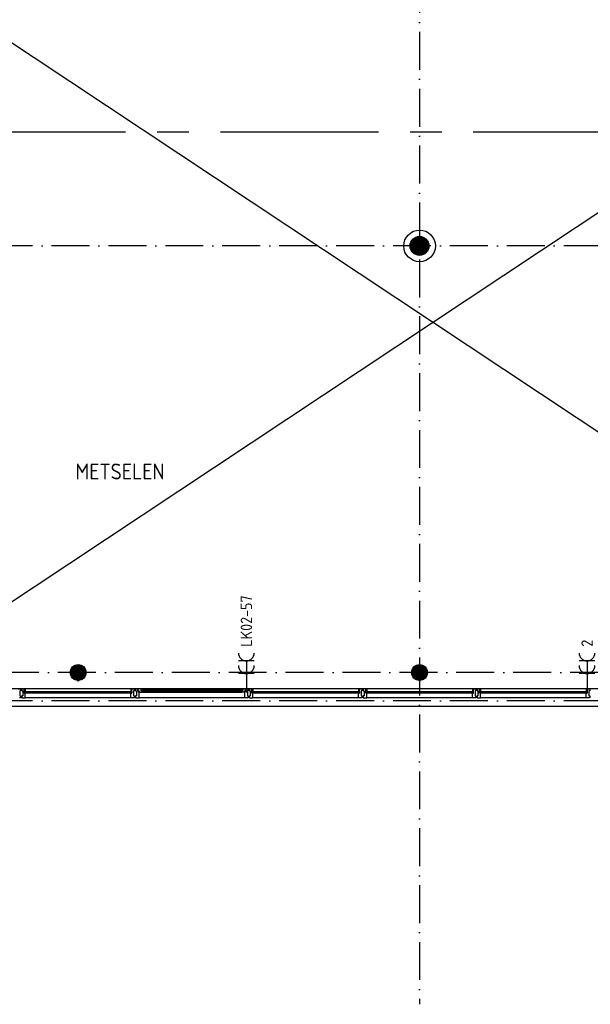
# Model space of a CAD drawing. Header units: millimetres. Extents: x 90707 to 259985, y -1262 to 84291.
# Tile 8 of 75: x 108422 to 117447, y 36807 to 52387. Entities that reach past the tile are written whole.
import ezdxf
from ezdxf.enums import TextEntityAlignment as Align

# ---------------------------------------------------------------- set-up
doc = ezdxf.new("R2010")
doc.units = ezdxf.units.MM
doc.header["$LTSCALE"] = 100
for name, pattern in [('CENTER2', [11.25, 7.5, -1.25, 1.25, -1.25]), ('CENTERX2', [40, 25, -5, 5, -5]), ('DASHDOT', [9, 6, -1.5, 0, -1.5])]:
    doc.linetypes.add(name, pattern=pattern)
doc.layers.get('0').update_dxf_attribs({"linetype": 'CONTINUOUS'})
for name, color, linetype in [('AL$1----_ALGEMEEN', 7, 'CONTINUOUS'), ('AL$7----_STRAMIEN', 1, 'DASHDOT'), ('AL$8----_HULPKOLOM', 2, 'CONTINUOUS'), ('AL21----_BUITENWAND', 4, 'CONTINUOUS'), ('AL28----_KONSTRUKTIE', 3, 'CONTINUOUS'), ('AL31----_BUITENKOZ', 7, 'CONTINUOUS'), ('ALXAA---_GEWBETON', 12, 'CONTINUOUS'), ('ALXOU---_GLAS', 7, 'CONTINUOUS'), ('EB63103-_ATTRIB', 2, 'CONTINUOUS'), ('EL63103-_LICHT-WCD230V', 3, 'CONTINUOUS'), ('EL6441--_DATACOM', 3, 'CONTINUOUS'), ('STRAMIEN', 1, 'CENTER2'), ('VOLGNUMMER', 7, 'CONTINUOUS')]:
    doc.layers.add(name, color=color, linetype=linetype)
doc.styles.add('1_8', font='ISO', dxfattribs={"height": 1.8})
doc.styles.get("Standard").update_dxf_attribs({"font": 'iso.shx'})

# ---------------------------------------------------------------- blocks, each defined once
blk = doc.blocks.new('ES3W2A')
for p, q in [((1.25, 2), (-1.25, 2)), ((0, 2), (0, -3)), ((1.25, 0), (-1.25, 0))]:
    blk.add_line(p, q)
for centre in [(0, 3.25), (0, 1.25)]:
    blk.add_arc(centre, 1.25, 180, 0)
at = {"style": '1_8'}
for tag, flags, p in [('VERMOGEN', 9, (-2.5, 5)), ('GROEP', 8, (0, 5)), ('SCHAK', 8, (2.5, 5)), ('GELIJK', 9, (5, 5)), ('KAST', 9, (7, 5)), ('TAL', 8, (2.5, 5))]:
    blk.add_attdef(tag, text='', height=1.8, rotation=90, dxfattribs=dict(at, flags=flags)).set_placement(p, align=Align.MIDDLE_CENTER)
at = {"style": '1_8', "width": 0.7, "flags": 8}
blk.add_attdef('DOEL', text='', height=1.8, rotation=90, dxfattribs=at).set_placement((-2.5, 5), align=Align.MIDDLE_LEFT)
at = {"style": '1_8', "flags": 9}
blk.add_attdef('M_CODE', text='', height=1.8, dxfattribs=at).set_placement((0, 0), align=Align.MIDDLE_CENTER)
blk = doc.blocks.new('A$Cca306792')
at = {"layer": 'AL$1----_ALGEMEEN', "color": 8}
for p, q in [((15105, 43063), (32566, 54657)), ((32566, 43059), (15105, 54657)), ((32566, 43059), (15105, 43063))]:
    blk.add_line(p, q, dxfattribs=at)
at = {"layer": 'AL$7----_STRAMIEN', "color": 1}
for points in [[(23628, 78659), (23628, 38070)], [(146222, 50070), (3931, 50070)], [(135522, 43320), (3452, 43320)], [(146222, 42870), (2867, 42870)]]:
    blk.add_lwpolyline(points, dxfattribs=at)
at = {"layer": 'AL$8----_HULPKOLOM', "color": 8}
blk.add_circle((23628, 50070), 250, dxfattribs=at)
blk.add_circle((23628, 50070), 250, dxfattribs=at)
at = {"layer": 'AL21----_BUITENWAND', "color": 8}
blk.add_line((35328, 42780), (6888, 42780), dxfattribs=at)
at = {"layer": 'AL28----_KONSTRUKTIE', "color": 8}
for centre, radius in [((23628, 50070), 150), ((23628, 50070), 150), ((18228, 43320), 125), ((18228, 43320), 125), ((23628, 43320), 125), ((23628, 43320), 125)]:
    blk.add_circle(centre, radius, dxfattribs=at)
at = {"layer": 'AL31----_BUITENKOZ', "color": 8, "linetype": 'Continuous'}
for p, q in [((17280, 43060), (17319, 43060)), ((17319, 43030), (17305, 43030)), ((17305, 43030), (17305, 42950)), ((17319, 43060), (17319, 43054)), ((17319, 43054), (17319, 43040)), ((17319, 43040), (17319, 43040)), ((17319, 43040), (17319, 43030)), ((17376, 43060), (17337, 43060)), ((17337, 43060), (17337, 43054)), ((17337, 43054), (17337, 43040)), ((17337, 43040), (17337, 43040)), ((17337, 43040), (17337, 43030)), ((17337, 43030), (17351, 43030)), ((17351, 43030), (17351, 42950)), ((17376, 42993), (17376, 43060)), ((17376, 43023), (17376, 43055)), ((17376, 43055), (17381, 43055)), ((17393, 43023), (17376, 43023)), ((17381, 43055), (17381, 43060)), ((17381, 43060), (17393, 43060)), ((17393, 43060), (17393, 43023)), ((19075, 43060), (19063, 43060)), ((19063, 43060), (19063, 43023)), ((19063, 43023), (19080, 43023)), ((19075, 43055), (19075, 43060)), ((19080, 43055), (19075, 43055)), ((19080, 43060), (19119, 43060)), ((19080, 42993), (19080, 43060)), ((19080, 43023), (19080, 43055)), ((19119, 43030), (19105, 43030)), ((19105, 43030), (19105, 42950)), ((19119, 43060), (19119, 43054)), ((19119, 43054), (19119, 43040)), ((19119, 43040), (19119, 43040)), ((19119, 43040), (19119, 43030)), ((20976, 43060), (20937, 43060)), ((20937, 43060), (20937, 43054)), ((20937, 43054), (20937, 43040)), ((20937, 43040), (20937, 43040)), ((20937, 43040), (20937, 43030)), ((20937, 43030), (20951, 43030)), ((20951, 43030), (20951, 42950)), ((20976, 42993), (20976, 43060)), ((20976, 43023), (20976, 43055)), ((20976, 43055), (20981, 43055)), ((20993, 43023), (20976, 43023)), ((20981, 43055), (20981, 43060)), ((20981, 43060), (20993, 43060)), ((20993, 43060), (20993, 43023)), ((22675, 43060), (22663, 43060)), ((22663, 43060), (22663, 43023)), ((22663, 43023), (22680, 43023)), ((22675, 43055), (22675, 43060)), ((22680, 43055), (22675, 43055)), ((22680, 43060), (22719, 43060)), ((22680, 42993), (22680, 43060)), ((22680, 43023), (22680, 43055)), ((22719, 43030), (22705, 43030)), ((22705, 43030), (22705, 42950)), ((22719, 43060), (22719, 43054)), ((22719, 43054), (22719, 43040)), ((22719, 43040), (22719, 43040)), ((22719, 43040), (22719, 43030)), ((22776, 43060), (22737, 43060)), ((22737, 43060), (22737, 43054)), ((22737, 43054), (22737, 43040)), ((22737, 43040), (22737, 43040)), ((22737, 43040), (22737, 43030)), ((22737, 43030), (22751, 43030)), ((22751, 43030), (22751, 42950)), ((22776, 42993), (22776, 43060)), ((22776, 43023), (22776, 43055)), ((22776, 43055), (22781, 43055)), ((22793, 43023), (22776, 43023)), ((22781, 43055), (22781, 43060)), ((22781, 43060), (22793, 43060)), ((22793, 43060), (22793, 43023)), ((24475, 43060), (24463, 43060)), ((24463, 43060), (24463, 43023)), ((24463, 43023), (24480, 43023)), ((24475, 43055), (24475, 43060)), ((24480, 43055), (24475, 43055)), ((24480, 43060), (24519, 43060)), ((24480, 42993), (24480, 43060)), ((24480, 43023), (24480, 43055)), ((24519, 43030), (24505, 43030)), ((24505, 43030), (24505, 42950)), ((24519, 43060), (24519, 43054)), ((24519, 43054), (24519, 43040)), ((24519, 43040), (24519, 43040)), ((24519, 43040), (24519, 43030)), ((24576, 43060), (24537, 43060)), ((24537, 43060), (24537, 43054)), ((24537, 43054), (24537, 43040)), ((24537, 43040), (24537, 43040)), ((24537, 43040), (24537, 43030)), ((24537, 43030), (24551, 43030)), ((24551, 43030), (24551, 42950)), ((24576, 42993), (24576, 43060)), ((24576, 43023), (24576, 43055)), ((24576, 43055), (24581, 43055)), ((24593, 43023), (24576, 43023)), ((24581, 43055), (24581, 43060)), ((24581, 43060), (24593, 43060)), ((24593, 43060), (24593, 43023)), ((26275, 43060), (26263, 43060)), ((26263, 43060), (26263, 43023)), ((26263, 43023), (26280, 43023)), ((26275, 43055), (26275, 43060)), ((26280, 43055), (26275, 43055)), ((26280, 43060), (26319, 43060)), ((26280, 42993), (26280, 43060)), ((26280, 43023), (26280, 43055)), ((26319, 43030), (26305, 43030)), ((26305, 43030), (26305, 42950)), ((26319, 43060), (26319, 43054)), ((26319, 43054), (26319, 43040)), ((26319, 43040), (26319, 43040)), ((26319, 43040), (26319, 43030)), ((17319, 42921), (17300, 42921)), ((17305, 42950), (17319, 42950)), ((17319, 42950), (17319, 42940)), ((17319, 42940), (17319, 42940)), ((17319, 42940), (17319, 42927)), ((17319, 42927), (17319, 42921)), ((17351, 42950), (17337, 42950)), ((17337, 42950), (17337, 42941)), ((17337, 42941), (17337, 42941)), ((17337, 42941), (17337, 42927)), ((17337, 42927), (17337, 42921)), ((17337, 42921), (17356, 42921)), ((17356, 42921), (17393, 42921)), ((17393, 42993), (17376, 42993)), ((17393, 42940), (17393, 42993)), ((17393, 42932), (17393, 42940)), ((17393, 42928), (17393, 42932)), ((17393, 42921), (17393, 42928)), ((19063, 42940), (19063, 42993)), ((19063, 42993), (19080, 42993)), ((19063, 42932), (19063, 42940)), ((19063, 42928), (19063, 42932)), ((19063, 42921), (19063, 42928)), ((19100, 42921), (19063, 42921)), ((19119, 42921), (19100, 42921)), ((19105, 42950), (19119, 42950)), ((19119, 42950), (19119, 42940)), ((19119, 42940), (19119, 42940)), ((19119, 42940), (19119, 42927)), ((19119, 42927), (19119, 42921)), ((20951, 42950), (20937, 42950)), ((20937, 42950), (20937, 42941)), ((20937, 42941), (20937, 42941)), ((20937, 42941), (20937, 42927)), ((20937, 42927), (20937, 42921)), ((20937, 42921), (20956, 42921)), ((20956, 42921), (20993, 42921)), ((20993, 42993), (20976, 42993)), ((20993, 42940), (20993, 42993)), ((20993, 42932), (20993, 42940)), ((20993, 42928), (20993, 42932)), ((20993, 42921), (20993, 42928)), ((22663, 42940), (22663, 42993)), ((22663, 42993), (22680, 42993)), ((22663, 42932), (22663, 42940)), ((22663, 42928), (22663, 42932)), ((22663, 42921), (22663, 42928)), ((22700, 42921), (22663, 42921)), ((22719, 42921), (22700, 42921)), ((22705, 42950), (22719, 42950)), ((22719, 42950), (22719, 42940)), ((22719, 42940), (22719, 42940)), ((22719, 42940), (22719, 42927)), ((22719, 42927), (22719, 42921)), ((22751, 42950), (22737, 42950)), ((22737, 42950), (22737, 42941)), ((22737, 42941), (22737, 42941)), ((22737, 42941), (22737, 42927)), ((22737, 42927), (22737, 42921)), ((22737, 42921), (22756, 42921)), ((22756, 42921), (22793, 42921)), ((22793, 42993), (22776, 42993)), ((22793, 42940), (22793, 42993)), ((22793, 42932), (22793, 42940)), ((22793, 42928), (22793, 42932)), ((22793, 42921), (22793, 42928)), ((24463, 42940), (24463, 42993)), ((24463, 42993), (24480, 42993)), ((24463, 42932), (24463, 42940)), ((24463, 42928), (24463, 42932)), ((24463, 42921), (24463, 42928)), ((24500, 42921), (24463, 42921)), ((24519, 42921), (24500, 42921)), ((24505, 42950), (24519, 42950)), ((24519, 42950), (24519, 42940)), ((24519, 42940), (24519, 42940)), ((24519, 42940), (24519, 42927)), ((24519, 42927), (24519, 42921)), ((24551, 42950), (24537, 42950)), ((24537, 42950), (24537, 42941)), ((24537, 42941), (24537, 42941)), ((24537, 42941), (24537, 42927)), ((24537, 42927), (24537, 42921)), ((24537, 42921), (24556, 42921)), ((24556, 42921), (24593, 42921)), ((24593, 42993), (24576, 42993)), ((24593, 42940), (24593, 42993)), ((24593, 42932), (24593, 42940)), ((24593, 42928), (24593, 42932)), ((24593, 42921), (24593, 42928)), ((26263, 42940), (26263, 42993)), ((26263, 42993), (26280, 42993)), ((26263, 42932), (26263, 42940)), ((26263, 42928), (26263, 42932)), ((26263, 42921), (26263, 42928)), ((26300, 42921), (26263, 42921)), ((26319, 42921), (26300, 42921)), ((26305, 42950), (26319, 42950)), ((26319, 42950), (26319, 42940)), ((26319, 42940), (26319, 42940)), ((26319, 42940), (26319, 42927)), ((26319, 42927), (26319, 42921))]:
    blk.add_line(p, q, dxfattribs=at)
at = {"layer": 'AL31----_BUITENKOZ', "color": 8}
for p, q in [((19063, 43060), (17393, 43060)), ((19137, 43060), (19137, 43030)), ((19170, 43060), (19137, 43060)), ((19137, 43030), (19151, 43030)), ((19151, 43030), (19151, 42950)), ((19170, 43024), (19170, 43060)), ((19184, 43024), (19170, 43024)), ((19181, 43058), (19174, 43058)), ((19174, 43058), (19174, 43029)), ((19174, 43029), (19196, 43029)), ((19183, 43063), (19181, 43058)), ((19226, 43063), (19183, 43063)), ((19184, 43009), (19184, 43024)), ((19193, 43009), (19184, 43009)), ((19196, 43024), (19188, 43024)), ((19188, 43024), (19188, 43009)), ((19188, 43009), (19193, 43009)), ((19193, 42921), (19193, 43009)), ((19193, 43009), (19240, 43009)), ((19196, 43029), (19196, 43024)), ((19226, 43022), (19226, 43063)), ((19226, 43060), (19226, 43047)), ((19243, 43060), (19226, 43060)), ((19226, 43047), (19243, 43047)), ((19243, 43022), (19226, 43022)), ((19240, 43063), (20816, 43063)), ((19240, 43009), (19243, 43022)), ((19240, 43009), (20816, 43009)), ((19243, 43047), (19243, 43060)), ((20814, 43047), (20814, 43060)), ((20814, 43060), (20831, 43060)), ((20831, 43047), (20814, 43047)), ((20816, 43009), (20814, 43022)), ((20814, 43022), (20831, 43022)), ((20863, 43009), (20816, 43009)), ((20831, 43022), (20831, 43063)), ((20831, 43063), (20874, 43063)), ((20831, 43060), (20831, 43047)), ((20883, 43029), (20861, 43029)), ((20861, 43029), (20861, 43024)), ((20861, 43024), (20869, 43024)), ((20863, 42921), (20863, 43009)), ((20863, 43009), (20872, 43009)), ((20869, 43009), (20863, 43009)), ((20869, 43024), (20869, 43009)), ((20872, 43009), (20872, 43024)), ((20872, 43024), (20886, 43024)), ((20874, 43063), (20876, 43058)), ((20876, 43058), (20883, 43058)), ((20883, 43058), (20883, 43029)), ((20886, 43024), (20886, 43060)), ((20886, 43060), (20919, 43060)), ((20919, 43030), (20905, 43030)), ((20905, 43030), (20905, 42950)), ((20919, 43060), (20919, 43030)), ((22663, 43060), (20993, 43060)), ((24463, 43060), (22793, 43060)), ((26263, 43060), (24593, 43060)), ((19063, 42921), (17393, 42921)), ((19151, 42950), (19137, 42950)), ((19137, 42950), (19137, 42921)), ((19137, 42921), (19193, 42921)), ((20863, 42921), (19193, 42921)), ((20919, 42921), (20863, 42921)), ((20905, 42950), (20919, 42950)), ((20919, 42950), (20919, 42921)), ((22663, 42921), (20993, 42921)), ((24463, 42921), (22793, 42921)), ((26263, 42921), (24593, 42921))]:
    blk.add_line(p, q, dxfattribs=at)
at = {"layer": 'ALXAA---_GEWBETON', "color": 8}
for p, q in [((23528, 49958), (23528, 50181)), ((23528, 49958), (23528, 50181)), ((23548, 49943), (23548, 50196)), ((23548, 49943), (23548, 50196)), ((23568, 49932), (23568, 50207)), ((23568, 49932), (23568, 50207)), ((23588, 49925), (23588, 50214)), ((23588, 49925), (23588, 50214)), ((23608, 49921), (23608, 50218)), ((23608, 49921), (23608, 50218)), ((23628, 49920), (23628, 50220)), ((23628, 49920), (23628, 50220)), ((23648, 49921), (23648, 50218)), ((23648, 49921), (23648, 50218)), ((23668, 49925), (23668, 50214)), ((23668, 49925), (23668, 50214)), ((23688, 49932), (23688, 50207)), ((23688, 49932), (23688, 50207)), ((23708, 49943), (23708, 50196)), ((23708, 49943), (23708, 50196)), ((23728, 49958), (23728, 50181)), ((23728, 49958), (23728, 50181)), ((23488, 50016), (23488, 50123)), ((23488, 50016), (23488, 50123)), ((23508, 49980), (23508, 50160)), ((23508, 49980), (23508, 50160)), ((23748, 49980), (23748, 50160)), ((23748, 49980), (23748, 50160)), ((23768, 50016), (23768, 50123)), ((23768, 50016), (23768, 50123)), ((18103, 43315), (18353, 43315)), ((18103, 43315), (18353, 43315)), ((18104, 43335), (18352, 43335)), ((18104, 43335), (18352, 43335)), ((18109, 43355), (18348, 43355)), ((18109, 43355), (18348, 43355)), ((18116, 43375), (18340, 43375)), ((18116, 43375), (18340, 43375)), ((18129, 43395), (18328, 43395)), ((18129, 43395), (18328, 43395)), ((18148, 43415), (18309, 43415)), ((18148, 43415), (18309, 43415)), ((18181, 43435), (18276, 43435)), ((18181, 43435), (18276, 43435)), ((23503, 43315), (23753, 43315)), ((23503, 43315), (23753, 43315)), ((23504, 43335), (23752, 43335)), ((23504, 43335), (23752, 43335)), ((23509, 43355), (23748, 43355)), ((23509, 43355), (23748, 43355)), ((23516, 43375), (23740, 43375)), ((23516, 43375), (23740, 43375)), ((23529, 43395), (23728, 43395)), ((23529, 43395), (23728, 43395)), ((23548, 43415), (23709, 43415)), ((23548, 43415), (23709, 43415)), ((23581, 43435), (23676, 43435)), ((23581, 43435), (23676, 43435)), ((18106, 43295), (18351, 43295)), ((18106, 43295), (18351, 43295)), ((18111, 43275), (18345, 43275)), ((18111, 43275), (18345, 43275)), ((18121, 43255), (18336, 43255)), ((18121, 43255), (18336, 43255)), ((18136, 43235), (18321, 43235)), ((18136, 43235), (18321, 43235)), ((18159, 43215), (18297, 43215)), ((18159, 43215), (18297, 43215)), ((18215, 43195), (18242, 43195)), ((18215, 43195), (18242, 43195)), ((23506, 43295), (23751, 43295)), ((23506, 43295), (23751, 43295)), ((23511, 43275), (23745, 43275)), ((23511, 43275), (23745, 43275)), ((23521, 43255), (23736, 43255)), ((23521, 43255), (23736, 43255)), ((23536, 43235), (23721, 43235)), ((23536, 43235), (23721, 43235)), ((23559, 43215), (23697, 43215)), ((23559, 43215), (23697, 43215)), ((23615, 43195), (23642, 43195)), ((23615, 43195), (23642, 43195))]:
    blk.add_line(p, q, dxfattribs=at)
at = {"layer": 'ALXOU---_GLAS', "color": 8}
for p, q in [((17378, 42995), (17378, 43021)), ((17378, 43021), (19078, 43021)), ((19078, 43021), (19078, 42995)), ((19228, 43024), (19228, 43045)), ((19228, 43045), (20829, 43045)), ((20829, 43024), (19228, 43024)), ((20829, 43045), (20829, 43024)), ((20978, 42995), (20978, 43021)), ((20978, 43021), (22678, 43021)), ((22678, 43021), (22678, 42995)), ((22778, 42995), (22778, 43021)), ((22778, 43021), (24478, 43021)), ((24478, 43021), (24478, 42995)), ((24578, 42995), (24578, 43021)), ((24578, 43021), (26278, 43021)), ((26278, 43021), (26278, 42995)), ((19078, 42995), (17378, 42995)), ((22678, 42995), (20978, 42995)), ((24478, 42995), (22778, 42995)), ((26278, 42995), (24578, 42995))]:
    blk.add_line(p, q, dxfattribs=at)
at = {"layer": 'STRAMIEN', "linetype": 'CENTERX2'}
blk.add_lwpolyline([(38978, 51870), (6180, 51870)], dxfattribs=at)
at = {"layer": 'VOLGNUMMER', "color": 252, "linetype": 'ByBlock'}
blk.add_text('METSELEN ', height=250, dxfattribs=at).set_placement((18185, 46375))
for tag, p in [('0.28', (16187, 74214)), ('0.16', (78893, 73105)), ('0.17', (62961, 72994)), ('0.29', (35887, 72529)), ('0.18', (53124, 64542)), ('0.701', (85482, 63517)), ('0.30', (29366, 63128)), ('0.32', (36092, 63166)), ('0.12', (90689, 63024)), ('0.29A', (33165, 62745)), ('0.30', (38191, 61494)), ('0.19', (61479, 61433)), ('0.27', (17657, 61363)), ('0.14', (89762, 60088)), ('0.33', (45869, 59450)), ('0.15', (73454, 57402)), ('0.801', (112714, 57073)), ('0.25', (28058, 57013)), ('0.18A', (61029, 56759)), ('0.26A', (36299, 54851)), ('0.20', (60895, 53506)), ('0.800', (90980, 50804)), ('0.25A', (73288, 48435)), ('0.21', (58702, 48178)), ('0.300', (94483, 48257)), ('0.24', (35041, 47783)), ('0.102', (87631, 47613)), ('0.203', (95795, 46197)), ('0.26', (18559, 46119)), ('0.802', (68387, 42721)), ('0.204', (95497, 42149)), ('0.07B', (66790, 38909)), ('0.702', (95327, 36513))]:
    blk.add_attdef(tag, text='', height=250, dxfattribs=at).set_placement(p, align=Align.MIDDLE_CENTER)
at = {"layer": 'VOLGNUMMER', "color": 8, "linetype": 'ByBlock'}
blk.add_attdef('0.600', text='', height=250, dxfattribs=at).set_placement((96800, 48300), align=Align.MIDDLE_CENTER)

msp = doc.modelspace()

# ---------------------------------------------------------------- block references
at = {"layer": 'EL63103-_LICHT-WCD230V'}
ref = msp.add_blockref('ES3W2A', (112007, 42041, 1050), dxfattribs=dict(at, xscale=100, yscale=100, zscale=100))
ref.add_attrib('GROEP', 'LK02-57', dxfattribs={"layer": 'EB63103-_ATTRIB', "color": 1, "height": 180, "rotation": 90, "style": '1_8', "flags": 8}).set_placement((112007, 42466, 1050), align=Align.MIDDLE_LEFT)
ref = msp.add_blockref('ES3W2A', (117395, 42041, 1050), dxfattribs=dict(at, xscale=100, yscale=100, zscale=100))
ref.add_attrib('GROEP', '2', dxfattribs={"layer": 'EB63103-_ATTRIB', "color": 1, "height": 180, "rotation": 90, "style": '1_8', "flags": 8}).set_placement((117395, 42466, 1050), align=Align.MIDDLE_LEFT)
at = {"layer": 'EL6441--_DATACOM'}
msp.add_blockref('A$Cca306792', (91118, -1262), dxfattribs=at)

doc.saveas('drawing.dxf')
